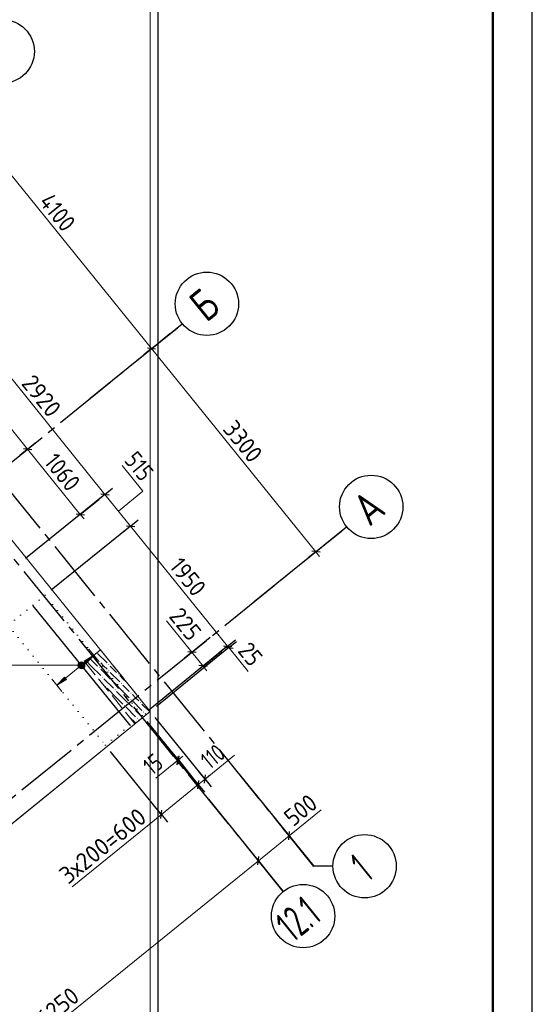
# Model space of a CAD drawing. Header units: millimetres. Extents: x 0 to 42000, y -76 to 29700.
# Tile 15 of 16: x 35522 to 42000, y 11048 to 23482. Entities that reach past the tile are written whole.
import ezdxf

# ---------------------------------------------------------------- set-up
doc = ezdxf.new("R2010")
doc.units = ezdxf.units.MM
for name, pattern in [('______2', [270, 200, -70]), ('______5', [1100, 800, -100, 100, -100]), ('______9', [100, 0, -100])]:
    doc.linetypes.add(name, pattern=pattern)
for name, color, linetype, lineweight in [('Standard', 7, 'Continuous', 25), ('ЖБ Перекрытие верхний уровень', 7, 'Continuous', 18), ('Позиционная метка номер позиции', 7, 'Continuous', 13), ('Размерная линия_ общее', 7, 'Continuous', 13)]:
    doc.layers.add(name, color=color, linetype=linetype, lineweight=lineweight)
doc.layers.add('ЖБ Пилон', color=7, linetype='______2', lineweight=13, true_color=0xa0a0a0)
doc.layers.add('Оси', color=7, linetype='______5', lineweight=13, true_color=0x656565)
doc.styles.add('ISOCPEUR', font='txt')

msp = doc.modelspace()

# ---------------------------------------------------------------- hatches: boundary and pattern name
at = {"linetype": 'Continuous', "lineweight": 13, "transparency": 33554687}
msp.add_hatch(color=7, dxfattribs=at).paths.add_polyline_path([(36361, 15351), (36457, 15455), (36336, 15382)])
msp.add_hatch(color=7, dxfattribs=at).paths.add_polyline_path([(36112, 15150), (35991, 15077), (36087, 15181)], flags=16)
at = {"layer": 'ЖБ Пилон', "linetype": 'Continuous', "lineweight": 18, "transparency": 33554687}
for points in [[(36520, 15379), (36527, 15386), (36533, 15379), (36527, 15373)], [(36520, 15299), (36527, 15306), (36533, 15299), (36527, 15293)], [(36640, 15339), (36647, 15346), (36653, 15339), (36647, 15333)], [(36560, 15179), (36567, 15186), (36573, 15179), (36567, 15173)], [(36640, 15259), (36647, 15266), (36653, 15259), (36647, 15253)], [(36760, 15219), (36767, 15226), (36773, 15219), (36767, 15213)], [(36600, 15059), (36607, 15066), (36613, 15059), (36607, 15053)], [(36680, 15139), (36687, 15146), (36693, 15139), (36687, 15133)], [(36800, 15099), (36807, 15106), (36813, 15099), (36807, 15093)], [(36880, 15099), (36884, 15103), (36890, 15096), (36887, 15093)], [(36720, 15019), (36727, 15026), (36733, 15019), (36727, 15013)], [(36920, 14979), (36927, 14986), (36933, 14979), (36927, 14973)], [(36840, 14819), (36847, 14826), (36853, 14819), (36847, 14813)], [(36920, 14899), (36927, 14906), (36933, 14899), (36927, 14893)], [(37040, 14859), (37047, 14866), (37053, 14859), (37047, 14853)], [(36885, 14704), (36887, 14706), (36893, 14699), (36891, 14697)], [(36960, 14779), (36967, 14786), (36973, 14779), (36967, 14773)], [(37080, 14739), (37087, 14746), (37093, 14739), (37087, 14733)], [(37000, 14659), (37007, 14666), (37013, 14659), (37007, 14653)]]:
    msp.add_hatch(color=7, dxfattribs=at).paths.add_polyline_path(points, flags=16)
at = {"layer": 'Позиционная метка номер позиции', "linetype": 'Continuous', "lineweight": 13, "transparency": 33554687}
for points in [[(36263, 15307), (36263, 15352), (36257, 15329)], [(36279, 15290), (36279, 15368), (36263, 15352)], [(36279, 15290), (36263, 15352), (36263, 15307)], [(36302, 15284), (36302, 15374), (36279, 15368)], [(36302, 15284), (36279, 15368), (36279, 15290)], [(36324, 15290), (36324, 15368), (36302, 15374)], [(36324, 15290), (36302, 15374), (36302, 15284)], [(36341, 15307), (36341, 15352), (36324, 15368)], [(36341, 15307), (36324, 15368), (36324, 15290)], [(36341, 15352), (36341, 15307), (36347, 15329)]]:
    msp.add_hatch(color=7, dxfattribs=at).paths.add_polyline_path(points)

# ---------------------------------------------------------------- linework, layer by layer
at = {"color": 7, "linetype": 'Continuous', "lineweight": 25, "transparency": 33554687}
msp.add_line((36912, 14576), (35692, 16082), dxfattribs=at)
at = {"color": 251, "linetype": 'Continuous', "lineweight": 13, "true_color": 0x494949, "transparency": 33554687}
for p, q in [((36457, 15455), (36336, 15382)), ((36361, 15351), (36457, 15455)), ((36457, 15455), (36394, 15533)), ((36457, 15455), (36520, 15377)), ((36457, 15455), (36457, 15455)), ((36100, 15166), (36349, 15367)), ((36336, 15382), (36361, 15351)), ((35991, 15077), (36087, 15181)), ((36087, 15181), (36112, 15150)), ((35991, 15077), (35928, 15155)), ((36112, 15150), (35991, 15077)), ((35991, 15077), (36054, 15000)), ((35991, 15077), (35991, 15077))]:
    msp.add_line(p, q, dxfattribs=at)
at = {"layer": 'Standard', "color": 7, "linetype": 'Continuous', "lineweight": 35, "transparency": 33554687}
for p, q in [((41500, 27600), (41500, 20500)), ((41500, 27200), (41500, 20100))]:
    msp.add_line(p, q, dxfattribs=at)
at = {"layer": 'Standard', "color": 7, "linetype": 'Continuous', "lineweight": 50, "transparency": 33554687}
msp.add_line((41500, 27100), (41500, 23200), dxfattribs=at)
at = {"layer": 'Standard', "color": 7, "linetype": 'Continuous', "lineweight": 18, "transparency": 33554687}
for p, q in [((28173, 25860), (37172, 14747)), ((37172, 14747), (30362, 9232))]:
    msp.add_line(p, q, dxfattribs=at)
at = {"layer": 'Standard', "color": 7, "linetype": '______9', "lineweight": 13, "transparency": 33554687}
for p, q in [((35844, 16213), (35377, 15835)), ((37071, 14697), (35844, 16213)), ((35377, 15835), (36605, 14320)), ((36605, 14320), (37071, 14697))]:
    msp.add_line(p, q, dxfattribs=at)
at = {"layer": 'Standard', "color": 7, "linetype": 'Continuous', "lineweight": 25, "transparency": 33554687}
msp.add_lwpolyline([(0, 0), (42000, 0), (42000, 29700), (0, 29700), (0, 0)], close=True, dxfattribs=at)
at = {"layer": 'Standard', "color": 7, "linetype": 'Continuous', "lineweight": 50, "transparency": 33554687}
msp.add_lwpolyline([(2000, 29200), (41500, 29200), (41500, 500), (2000, 500), (2000, 29200)], close=True, dxfattribs=at)
at = {"layer": 'Standard', "color": 7, "linetype": 'Continuous', "lineweight": 13, "transparency": 33554687}
for points in [[(41500, 29200), (2000, 29200), (2000, 6000), (41500, 6000), (41500, 29200)], [(5829, 9232), (37172, 9232), (37172, 27138), (4829, 23138), (5829, 9232)], [(6829, 9232), (37172, 9232), (37172, 25860), (6829, 25860), (6829, 9232)]]:
    msp.add_lwpolyline(points, dxfattribs=at)
at = {"layer": 'Standard', "color": 254, "linetype": 'Continuous', "lineweight": 25, "true_color": 0xc4c4ff, "transparency": 33554687}
msp.add_lwpolyline([(6729, 9132), (37272, 9132), (37272, 25960), (6729, 25960), (6729, 9132)], dxfattribs=at)
at = {"layer": 'ЖБ Перекрытие верхний уровень', "color": 7, "linetype": 'Continuous', "lineweight": 18, "transparency": 33554687}
for p, q in [((37172, 14747), (28173, 25860)), ((30362, 9232), (37172, 14747))]:
    msp.add_line(p, q, dxfattribs=at)
at = {"layer": 'ЖБ Пилон', "color": 253, "linetype": '______2', "lineweight": 13, "true_color": 0xa0a0a0, "transparency": 33554687}
for p, q in [((36543, 15524), (36349, 15366)), ((37172, 14747), (36543, 15524)), ((36349, 15366), (36978, 14589)), ((36978, 14589), (37172, 14746))]:
    msp.add_line(p, q, dxfattribs=at)
at = {"layer": 'ЖБ Пилон', "color": 9, "linetype": 'Continuous', "lineweight": 18, "true_color": 0xc7c7c7, "transparency": 33554687}
for p, q in [((36454, 15452), (36507, 15399)), ((36507, 15479), (36627, 15359)), ((36543, 15523), (36547, 15519)), ((36366, 15380), (36427, 15319)), ((36427, 15399), (36410, 15416)), ((36427, 15399), (36507, 15319)), ((36427, 15319), (36547, 15199)), ((36587, 15319), (36547, 15359)), ((36627, 15279), (36587, 15319)), ((36667, 15319), (36747, 15239)), ((36547, 15279), (36667, 15159)), ((36667, 15239), (36787, 15119)), ((36827, 15159), (36787, 15199)), ((36557, 15109), (36587, 15079)), ((36587, 15159), (36707, 15039)), ((36827, 14999), (36707, 15119)), ((36867, 15119), (36827, 15159)), ((36827, 15079), (36907, 14999)), ((36747, 14919), (36627, 15039)), ((36747, 14999), (36827, 14919)), ((36827, 14999), (36907, 14919)), ((36987, 14919), (36947, 14959)), ((36747, 14919), (36827, 14839)), ((36827, 14919), (36947, 14799)), ((36867, 14799), (36987, 14679)), ((36947, 14879), (37067, 14759)), ((37027, 14879), (36987, 14919)), ((37067, 14839), (37165, 14741)), ((36907, 14679), (36988, 14598)), ((36987, 14759), (37077, 14669)), ((37121, 14705), (37107, 14719)), ((37033, 14633), (37027, 14639))]:
    msp.add_line(p, q, dxfattribs=at)
at = {"layer": 'Оси', "color": 8, "linetype": '______5', "lineweight": -3, "transparency": 33554687}
for p, q in [((39241, 12788), (27863, 26839)), ((38852, 12473), (27474, 26524)), ((27489, 11474), (37576, 19642)), ((29566, 8909), (39653, 17078))]:
    msp.add_line(p, q, dxfattribs=at)
at = {"layer": 'Оси', "color": 7, "linetype": 'Continuous', "lineweight": 25, "transparency": 33554687}
for p, q in [((36410, 18698), (37576, 19642)), ((38487, 16134), (39653, 17078)), ((38297, 13954), (39238, 12792)), ((37908, 13639), (38852, 12473)), ((39481, 12792), (39238, 12792))]:
    msp.add_line(p, q, dxfattribs=at)
at = {"layer": 'Оси', "color": 7, "linetype": 'Continuous', "lineweight": 13, "transparency": 33554687}
msp.add_line((38926, 13177), (39330, 13504), dxfattribs=at)
at = {"layer": 'Оси', "color": 7, "linetype": 'Continuous', "lineweight": 25, "transparency": 33554687}
for centre in [(35307, 23081), (37887, 19894), (39964, 17330), (39881, 12792), (39104, 12162)]:
    msp.add_circle(centre, 400, dxfattribs=at)
at = {"layer": 'Позиционная метка номер позиции', "color": 251, "linetype": 'Continuous', "lineweight": 13, "true_color": 0x656565, "transparency": 33554687}
for p, q in [((37698, 15494), (37377, 15891)), ((38166, 15552), (38411, 15249)), ((37864, 13893), (38237, 14195)), ((37515, 14125), (37243, 13904)), ((37312, 13446), (36185, 12533))]:
    msp.add_line(p, q, dxfattribs=at)
at = {"layer": 'Позиционная метка номер позиции', "color": 7, "linetype": 'Continuous', "lineweight": 13, "transparency": 33554687}
for p, q in [((36302, 15329), (33214, 15329)), ((36257, 15329), (36257, 15329)), ((36302, 15374), (36302, 15374)), ((36347, 15329), (36347, 15329)), ((36302, 15284), (36302, 15284))]:
    msp.add_line(p, q, dxfattribs=at)
at = {"layer": 'Позиционная метка номер позиции', "color": 251, "linetype": 'Continuous', "lineweight": 13, "true_color": 0x656565, "transparency": 33554687}
msp.add_lwpolyline([(36769, 17276), (37080, 17528), (36816, 17854)], dxfattribs=at)
at = {"layer": 'Позиционная метка номер позиции', "color": 7, "linetype": 'Continuous', "lineweight": 13, "transparency": 33554687}
msp.add_circle((36302, 15329), 45, dxfattribs=at)
at = {"layer": 'Размерная линия_ общее', "color": 7, "linetype": 'Continuous', "lineweight": 13, "transparency": 33554687}
for p, q in [((37188, 19328), (34607, 22514)), ((39264, 16763), (37188, 19328)), ((39264, 16763), (39312, 16705)), ((38926, 13177), (38984, 13224)), ((38538, 12862), (38926, 13177)), ((33680, 8929), (38538, 12862))]:
    msp.add_line(p, q, dxfattribs=at)
at = {"layer": 'Размерная линия_ общее', "color": 251, "linetype": 'Continuous', "lineweight": 13, "true_color": 0x656565, "transparency": 33554687}
for p, q in [((34761, 19756), (36599, 17487)), ((34450, 19505), (35621, 18059)), ((35621, 18059), (36288, 17235)), ((36599, 17487), (36923, 17087)), ((36288, 17235), (36335, 17177)), ((36923, 17087), (38150, 15571)), ((37698, 15494), (37650, 15553)), ((38150, 15571), (38166, 15552)), ((38166, 15552), (38213, 15493)), ((37839, 15319), (37698, 15494)), ((37839, 15319), (37886, 15261)), ((37527, 14134), (37585, 14182)), ((37515, 14125), (37457, 14077)), ((37527, 14134), (37515, 14125)), ((37864, 13893), (37922, 13940)), ((37312, 13446), (37779, 13823)), ((37779, 13823), (37864, 13893)), ((37312, 13446), (37254, 13399))]:
    msp.add_line(p, q, dxfattribs=at)
at = {"layer": 'Размерная линия_ общее', "color": 253, "linetype": 'Continuous', "lineweight": -3, "true_color": 0xa0a0a0, "transparency": 33554687}
for p, q in [((37188, 19328), (37285, 19406)), ((37188, 19328), (37090, 19249)), ((39264, 16763), (39497, 16952)), ((39264, 16763), (39361, 16842)), ((39264, 16763), (39167, 16685)), ((38926, 13177), (38847, 13274)), ((38926, 13177), (39005, 13079)), ((38926, 13177), (39112, 12947)), ((38538, 12862), (38459, 12959)), ((38538, 12862), (38616, 12765)), ((38538, 12862), (38726, 12629))]:
    msp.add_line(p, q, dxfattribs=at)
at = {"layer": 'Размерная линия_ общее', "color": 7, "linetype": 'Continuous', "lineweight": 25, "transparency": 33554687}
for p, q in [((37240, 19322), (37135, 19333)), ((39317, 16758), (39212, 16769)), ((38921, 13124), (38932, 13229)), ((38532, 12809), (38543, 12915))]:
    msp.add_line(p, q, dxfattribs=at)
at = {"layer": 'Размерная линия_ общее', "color": 251, "linetype": 'Continuous', "lineweight": -3, "true_color": 0x656565, "transparency": 33554687}
for p, q in [((35621, 18059), (35524, 17980)), ((35621, 18059), (35718, 18138)), ((35621, 18059), (35621, 18059)), ((36599, 17487), (36696, 17566)), ((36599, 17487), (35597, 16676)), ((36288, 17235), (36521, 17424)), ((36599, 17487), (36502, 17408)), ((36288, 17235), (36385, 17314)), ((36288, 17235), (36191, 17157)), ((36923, 17087), (37020, 17165)), ((36923, 17087), (35921, 16276)), ((36923, 17087), (36826, 17008)), ((37698, 15494), (37931, 15683)), ((38150, 15571), (37149, 14760)), ((38166, 15552), (37250, 14810)), ((37698, 15494), (37795, 15573)), ((38150, 15571), (38053, 15493)), ((38166, 15552), (38069, 15473)), ((38150, 15571), (38247, 15650)), ((38166, 15552), (38263, 15630)), ((37698, 15494), (37600, 15416)), ((37839, 15319), (38072, 15508)), ((37839, 15319), (37742, 15241)), ((37839, 15319), (37936, 15398)), ((37515, 14125), (37436, 14222)), ((37527, 14134), (37448, 14231)), ((37515, 14125), (37594, 14028)), ((37515, 14125), (37704, 13892)), ((37527, 14134), (37605, 14037)), ((37527, 14134), (37716, 13901)), ((37864, 13893), (37785, 13990)), ((37779, 13823), (37700, 13921)), ((37779, 13823), (37857, 13726)), ((37864, 13893), (37943, 13796)), ((37312, 13446), (37234, 13543)), ((37312, 13446), (37391, 13349))]:
    msp.add_line(p, q, dxfattribs=at)
at = {"layer": 'Размерная линия_ общее', "color": 251, "linetype": 'Continuous', "lineweight": 25, "true_color": 0x656565, "transparency": 33554687}
for p, q in [((35568, 18065), (35674, 18054)), ((36546, 17493), (36651, 17481)), ((36235, 17241), (36341, 17230)), ((36870, 17092), (36976, 17081)), ((38097, 15577), (38203, 15566)), ((38113, 15557), (38219, 15546)), ((37750, 15489), (37645, 15500)), ((37892, 15314), (37787, 15325)), ((37520, 14177), (37509, 14072)), ((37532, 14187), (37521, 14082)), ((37858, 13840), (37870, 13945)), ((37773, 13771), (37784, 13876)), ((37307, 13393), (37318, 13499))]:
    msp.add_line(p, q, dxfattribs=at)
at = {"layer": 'Размерная линия_ общее', "color": 253, "linetype": 'Continuous', "lineweight": -3, "true_color": 0xa0a0a0, "transparency": 33554687}
msp.add_lwpolyline([(37188, 19328), (37201, 19339), (37201, 19339), (37201, 19339), (37201, 19339), (37201, 19339), (37201, 19339), (37201, 19339), (37201, 19339), (37421, 19517)], dxfattribs=at)
at = {"layer": 'Размерная линия_ общее', "color": 251, "linetype": 'Continuous', "lineweight": -3, "true_color": 0x656565, "transparency": 33554687}
for points in [[(37779, 13823), (37768, 13837), (37768, 13837), (37134, 14620)], [(37864, 13893), (37853, 13906), (37853, 13906), (37235, 14669)], [(37312, 13446), (37302, 13459), (37302, 13459), (36682, 14224), (36682, 14224), (36668, 14242)]]:
    msp.add_lwpolyline(points, dxfattribs=at)

# ---------------------------------------------------------------- texts
at = {"layer": 'Оси', "color": 7, "linetype": 'Continuous', "lineweight": 35, "transparency": 33554687, "char_height": 400, "attachment_point": 7, "rotation": 39, "style": 'ISOCPEUR'}
for s, insert, width in [('\\W0.80;Б', (37880, 19648), 479.77), ('\\W0.82;А', (39941, 17071), 523.53), ('\\W0.56;1', (39921, 12584), 311.12), ('\\W0.62;12.1', (38973, 11816), 762.73)]:
    msp.add_mtext(s, dxfattribs=dict(at, insert=insert, width=width))
at = {"layer": 'Размерная линия_ общее', "color": 7, "linetype": 'Continuous', "lineweight": 25, "transparency": 33554687, "char_height": 220, "attachment_point": 7, "style": 'ISOCPEUR'}
for s, insert, width, rotation in [('\\W0.87;4100', (35756, 21175), 689.42, 309), ('\\W0.93;3300', (38078, 18308), 718.09, 309), ('\\W0.91;500', (38978, 13283), 561.99, 39), ('\\W0.93;6250', (35847, 10747), 718.1, 39)]:
    msp.add_mtext(s, dxfattribs=dict(at, insert=insert, width=width, rotation=rotation))
at = {"layer": 'Размерная линия_ общее', "color": 251, "linetype": 'Continuous', "lineweight": 25, "true_color": 0x656565, "transparency": 33554687, "char_height": 220, "attachment_point": 7, "style": 'ISOCPEUR'}
for s, insert, width, rotation in [('\\W0.93;2920', (35532, 18884), 718.09, 309), ('\\W0.83;515', (36833, 17913), 508.57, 309), ('\\W0.87;1060', (35820, 17892), 666.91, 309), ('\\W0.87;1950', (37402, 16574), 666.9, 309), ('\\W0.91;225', (37398, 15944), 562, 309), ('\\W0.87;25', (38266, 15507), 403.94, 309), ('\\W0.74;110', (37924, 14005), 455.15, 39), ('\\W0.75;15', (37196, 13931), 346.34, 39), ('\\W0.97;3х200=600', (36135, 12555), 1491.43, 39)]:
    msp.add_mtext(s, dxfattribs=dict(at, insert=insert, width=width, rotation=rotation))

doc.saveas('drawing.dxf')
